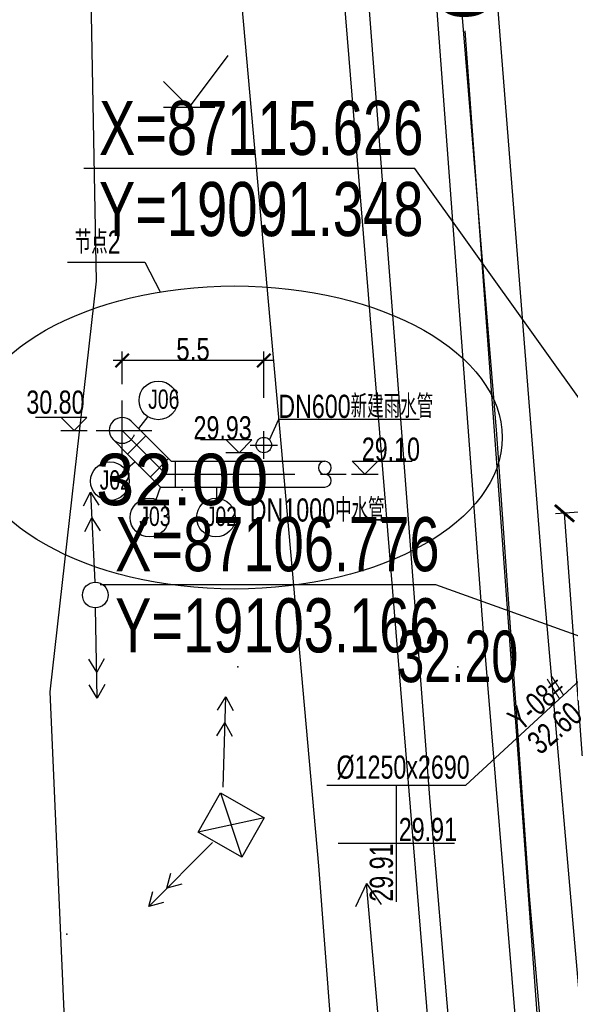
# Model space of a CAD drawing. Header units: millimetres. Extents: x 1371 to 38096, y 232 to 174236.
# Tile 61 of 84: x 19065 to 19087, y 87098 to 87137. Entities that reach past the tile are written whole.
import ezdxf
from ezdxf.enums import TextEntityAlignment as Align

# ---------------------------------------------------------------- set-up
doc = ezdxf.new("R2010")
doc.units = ezdxf.units.MM
doc.header["$LTSCALE"] = 10
for name, pattern in [('CENTRE', [2, 1.25, -0.25, 0.25, -0.25]), ('CONTINOUS', [0]), ('DASHED', [0.75, 0.5, -0.25])]:
    doc.linetypes.add(name, pattern=pattern)
for name, color, linetype in [('0提标-单体编号-管线图', 2, 'Continuous'), ('0提标-坐标', 3, 'Continuous'), ('0提标-尺寸标注-平面 定位图', 3, 'Continuous'), ('0提标-管-中水管', 2, '回用管'), ('0提标-管-管位', 3, 'CONTINOUS'), ('0提标-管-给水管标注', 3, 'CONTINOUS'), ('0提标-管-雨水插旗', 2, 'Continuous'), ('dx', 8, 'Continuous'), ('LOCKUP', 7, 'Continuous')]:
    doc.layers.add(name, color=color, linetype=linetype)
doc.styles.add('SMEDI', font='smsim1.shx', dxfattribs={"width": 0.75, "bigfont": 'smfs.shx'})
doc.styles.add('SMEDI1', font='smsim.shx', dxfattribs={"width": 0.75, "bigfont": 'smfs.shx'})
doc.styles.add('SMEDI_KC', font='smsim1.shx', dxfattribs={"width": 0.8, "bigfont": 'smfs.shx'})
doc.styles.add('songti', font='txt', dxfattribs={"width": 0.75})
doc.styles.get("Standard").update_dxf_attribs({"font": 'smsim.shx', "bigfont": 'smfs.shx'})
doc.styles.add('黑体', font='smsim.shx', dxfattribs={"width": 0.75, "bigfont": 'smfs.shx'})
doc.linetypes.add('回用管', pattern='A,4,-0.5,["HY",songti,S=0.4,R=0,X=-0.2,Y=-0.2],-0.7', length=5.2)
doc.dimstyles.new('1-350', dxfattribs={"dimscale": 0.35, "dimtxt": 2.5, "dimasz": 1.5, "dimexe": 1, "dimexo": 1, "dimgap": 0, "dimtad": 1, "dimzin": 9, "dimdsep": 46, "dimtxsty": 'SMEDI_KC', "dimblk": 'ARCHTICK', "dimcen": 0, "dimdle": 1, "dimclrd": 7, "dimclre": 7, "dimclrt": 256, "dimadec": 0, "dimazin": 2, "dimtfac": 1, "dimtmove": 2, "dimatfit": 3, "dimfxl": 0, "dimtolj": 1, "dimtzin": 0, "dimarcsym": 0})
doc.dimstyles.new('1-700', dxfattribs={"dimscale": 0.7, "dimtxt": 3, "dimasz": 1, "dimexe": 0.5, "dimexo": 0.5, "dimgap": 0, "dimtad": 1, "dimdsep": 46, "dimtxsty": 'SMEDI', "dimblk1": 'ARCHTICK', "dimblk2": 'ARCHTICK', "dimsah": 1, "dimcen": 0, "dimclrd": 7, "dimclre": 7, "dimclrt": 3, "dimazin": 0, "dimtfac": 1, "dimtix": 1, "dimtmove": 2, "dimatfit": 3, "dimldrblk": 'ARCHTICK', "dimfxl": 0, "dimtolj": 1, "dimtzin": 0, "dimarcsym": 0})
doc.dimstyles.new('ISO-25', dxfattribs={"dimtxt": 2.5, "dimasz": 2.5, "dimexe": 1.25, "dimexo": 0.625, "dimgap": 0.2, "dimtad": 1, "dimtxsty": 'Standard', "dimcen": 2.5, "dimadec": 0, "dimazin": 0, "dimtfac": 1, "dimtmove": 0, "dimatfit": 3, "dimfxl": 0, "dimarcsym": 0})

# ---------------------------------------------------------------- blocks, each defined once
blk = doc.blocks.new('*U325')
at = {"layer": 'dx', "linetype": 'Continuous', "ltscale": 0.5}
for p, q in [((19081.108, 87106.224), (19073.197, 87209.536)), ((19080.647, 87176.286), (19085.502, 87114.537)), ((19082.898, 87074.817), (19076.208, 87156.513)), ((19083.693, 87120.488), (19081.191, 87150.796)), ((19068.151, 87126.425), (19067.834, 87143.217)), ((19080.944, 87142.621), (19083.158, 87112.956)), ((19073.792, 87137.111), (19076.778, 87103.737)), ((19066.356, 87110.483), (19068.151, 87126.425)), ((19084.958, 87102.567), (19083.693, 87120.488)), ((19067.652, 87117.71), (19067.928, 87118.243)), ((19067.928, 87118.243), (19068.251, 87117.737)), ((19067.928, 87118.243), (19068.086, 87114.747)), ((19067.697, 87116.711), (19067.973, 87117.244)), ((19067.973, 87117.244), (19068.296, 87116.738)), ((19085.502, 87114.537), (19087.875, 87087.386)), ((19068.186, 87110.248), (19068.118, 87113.747)), ((19068.167, 87111.248), (19067.857, 87111.762)), ((19068.457, 87111.774), (19068.167, 87111.248)), ((19068.186, 87110.248), (19067.876, 87110.762)), ((19068.476, 87110.774), (19068.186, 87110.248)), ((19068.362, 87065.071), (19066.356, 87110.483)), ((19072.099, 87105.047), (19072.971, 87106.566)), ((19072.971, 87106.566), (19074.668, 87105.593)), ((19072.971, 87106.566), (19073.796, 87104.073)), ((19074.668, 87105.593), (19072.099, 87105.047)), ((19074.668, 87105.593), (19073.796, 87104.073)), ((19073.796, 87104.073), (19072.099, 87105.047)), ((19076.778, 87103.737), (19082.575, 87027.669)), ((19078.636, 87103.051), (19078.215, 87102.14)), ((19079.258, 87096.079), (19078.636, 87103.051)), ((19078.636, 87103.051), (19079.211, 87102.229)), ((19087.349, 87075.413), (19084.958, 87102.567))]:
    blk.add_line(p, q, dxfattribs=at)
at = {"layer": 'dx', "ltscale": 0.3}
for p, q in [((19083.158, 87112.956), (19089.818, 87032.008)), ((19086.115, 87047.018), (19081.108, 87106.224))]:
    blk.add_line(p, q, dxfattribs=at)
at = {"layer": 'dx', "linetype": 'Continuous', "flags": 128}
for points in [[(19073.25, 87135.185), (19071.75, 87133.185)], [(19070.75, 87134.185), (19071.75, 87133.185)], [(19070.75, 87133.185), (19072.75, 87133.185)], [(19072.858, 87109.78), (19073.173, 87110.291), (19073.458, 87109.762)], [(19073.067, 87106.792), (19073.173, 87110.291)], [(19072.828, 87108.781), (19073.143, 87109.291), (19073.427, 87108.762)], [(19072.656, 87104.634), (19070.181, 87102.159)], [(19071.468, 87103.021), (19070.889, 87102.866), (19071.044, 87103.446)], [(19070.761, 87102.314), (19070.181, 87102.159), (19070.337, 87102.739)]]:
    blk.add_lwpolyline(points, dxfattribs=at)
at = {"layer": 'dx', "linetype": 'Continuous', "ltscale": 0.3}
blk.add_circle((19068.108, 87114.247), 0.5, dxfattribs=at)
at = {"layer": 'dx', "ltscale": 0.3}
for p in [(19071.75, 87133.185), (19071.481, 87118.335, 32), (19073.641, 87111.465, 32.2), (19082.181, 87111.465, 32.2), (19067.009, 87101.081, 32)]:
    blk.add_point(p, dxfattribs=at)
at = {"layer": 'dx', "ltscale": 0.3, "style": '黑体'}
blk.add_text('32.00', height=2, dxfattribs=at).set_placement((19071.481, 87118.735, 32), align=Align.MIDDLE)
at = {"layer": 'dx', "ltscale": 0.3, "style": '黑体', "width": 0.7}
blk.add_text('32.20', height=2, dxfattribs=at).set_placement((19082.181, 87111.865, 32.2), align=Align.MIDDLE)
blk = doc.blocks.new('_ARCHTICK')
at = {"color": 0, "linetype": 'ByBlock', "const_width": 0.15}
blk.add_lwpolyline([(-0.5, -0.5), (0.5, 0.5)], dxfattribs=at)
blk = doc.blocks.new('*D321')
at = {"layer": '0提标-管-管位', "color": 7, "lineweight": -2, "ltscale": 0.3}
for p, q in [((19069.152, 87122.435), (19069.152, 87123.699)), ((19074.652, 87121.901), (19074.652, 87123.699)), ((19075.002, 87123.349), (19068.802, 87123.349))]:
    blk.add_line(p, q, dxfattribs=at)
at = {"layer": 'Defpoints', "color": 0, "ltscale": 0.3}
for p in [(19069.152, 87123.349), (19069.152, 87122.085), (19074.652, 87121.551)]:
    blk.add_point(p, dxfattribs=at)
at = {"layer": '0提标-管-管位', "color": 7, "lineweight": -2, "ltscale": 0.3, "xscale": 0.5249999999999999, "yscale": 0.5249999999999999, "zscale": 0.5249999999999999, "rotation": 180}
blk.add_blockref('_ARCHTICK', (19069.152, 87123.349), dxfattribs=at)
at = {"layer": '0提标-管-管位', "color": 7, "lineweight": -2, "ltscale": 0.3, "xscale": 0.5249999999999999, "yscale": 0.5249999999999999, "zscale": 0.5249999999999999}
blk.add_blockref('_ARCHTICK', (19074.652, 87123.349), dxfattribs=at)
at = {"layer": '0提标-管-管位', "ltscale": 0.3, "insert": (19071.902, 87123.786), "char_height": 0.875, "attachment_point": 5, "style": 'SMEDI_KC'}
blk.add_mtext('\\A1;5.5', dxfattribs=at)
blk = doc.blocks.new('*U185')
blk.add_line((0, 0), (-12.848, 0))
at = {"style": 'SMEDI1', "width": 0.75}
blk.add_text(' X=87115.626 ', height=2.1, dxfattribs=at).set_placement((-12.848, 0.525))
blk.add_text(' Y=19091.348 ', height=2.1, dxfattribs=at).set_placement((-12.848, -0.525), align=Align.TOP_LEFT)
blk = doc.blocks.new('*U184')
blk.add_line((0, 0), (-13.035, 0))
at = {"style": 'SMEDI1', "width": 0.75}
blk.add_text(' X=87106.776 ', height=2.1, dxfattribs=at).set_placement((-13.035, 0.525))
blk.add_text(' Y=19103.166 ', height=2.1, dxfattribs=at).set_placement((-13.035, -0.525), align=Align.TOP_LEFT)
blk = doc.blocks.new('*D179')
at = {"layer": '0提标-尺寸标注-平面 定位图', "color": 7, "lineweight": -2}
for p, q in [((19088.774, 87117.6), (19085.972, 87117.395)), ((19088.322, 87090.126), (19086.321, 87117.42)), ((19090.775, 87090.306), (19087.973, 87090.101))]:
    blk.add_line(p, q, dxfattribs=at)
at = {"layer": 'Defpoints', "color": 0}
for p in [(19086.321, 87117.42), (19089.123, 87117.626), (19091.124, 87090.332)]:
    blk.add_point(p, dxfattribs=at)
at = {"layer": '0提标-尺寸标注-平面 定位图', "color": 7, "lineweight": -2, "xscale": 0.7, "yscale": 0.7, "zscale": 0.7}
for p, rotation in [((19086.321, 87117.42), 94.1924944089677), ((19088.322, 87090.126), 274.1924944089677)]:
    blk.add_blockref('_ARCHTICK', p, dxfattribs=dict(at, rotation=rotation))
at = {"layer": '0提标-尺寸标注-平面 定位图', "color": 3, "insert": (19088.369, 87103.85), "char_height": 2.1, "attachment_point": 5, "rotation": 274.1925, "style": 'SMEDI'}
blk.add_mtext('\\A1;27', dxfattribs=at)
blk = doc.blocks.new('*D10')
at = {"layer": '0提标-尺寸标注-平面 定位图', "color": 0, "lineweight": -2}
for p, q in [((19070.123, 87304.606), (19081.931, 87143.532)), ((19073.467, 87303.848), (19069.199, 87303.536)), ((19094.279, 86975.079), (19082.472, 87136.152)), ((19097.476, 86976.316), (19093.208, 86976.003))]:
    blk.add_line(p, q, dxfattribs=at)
at = {"layer": 'Defpoints', "color": 0}
for p in [(19070.196, 87303.609), (19074.464, 87303.921), (19098.473, 86976.389)]:
    blk.add_point(p, dxfattribs=at)
at = {"layer": '0提标-尺寸标注-平面 定位图', "color": 0, "lineweight": -2, "xscale": 1.5, "yscale": 1.5, "zscale": 1.5}
for p, rotation in [((19070.196, 87303.609), 94.19249440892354), ((19094.206, 86976.076), 274.1924944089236)]:
    blk.add_blockref('_ARCHTICK', p, dxfattribs=dict(at, rotation=rotation))
at = {"layer": '0提标-尺寸标注-平面 定位图', "color": 3, "insert": (19083.198, 87139.915), "char_height": 4, "attachment_point": 5, "rotation": 274.1925, "style": 'SMEDI'}
blk.add_mtext('328', dxfattribs=at)
blk = doc.blocks.new('*U324')
at = {"ltscale": 0.3}
blk.add_lwpolyline([(19074.87, 87120.274), (19075.238, 87121.074), (19080.699, 87121.074)], dxfattribs=at)
at = {"layer": '0提标-单体编号-管线图', "ltscale": 0.3}
for p, q in [((19070.142, 87121.176), (19069.788, 87120.709)), ((19069.284, 87119.103), (19069.658, 87119.425)), ((19070.466, 87117.961), (19070.645, 87118.438)), ((19072.823, 87118.005), (19072.823, 87118.438))]:
    blk.add_line(p, q, dxfattribs=at)
for centre in [(19070.555, 87121.802), (19068.674, 87118.666), (19070.211, 87117.255), (19072.793, 87117.255)]:
    blk.add_circle(centre, 0.75, dxfattribs=at)
at = {"layer": '0提标-管-中水管', "color": 5, "linetype": 'CENTRE', "ltscale": 0.4}
for p, q in [((19069.152, 87119.478), (19069.152, 87121.799)), ((19068.143, 87120.638), (19070.307, 87120.638)), ((19069.152, 87120.638), (19070.852, 87118.938)), ((19074.652, 87119.532), (19074.652, 87120.604)), ((19074.126, 87120.068), (19075.177, 87120.068)), ((19070.852, 87118.938), (19078.059, 87118.938))]:
    blk.add_line(p, q, dxfattribs=at)
at = {"layer": '0提标-管-中水管', "linetype": 'Continuous', "ltscale": 0.4}
for p, q in [((19069.505, 87120.992), (19070.071, 87120.426)), ((19068.798, 87120.285), (19069.364, 87119.719)), ((19069.364, 87119.719), (19070.071, 87120.426)), ((19070.071, 87120.426), (19071.059, 87119.438)), ((19069.364, 87119.719), (19070.645, 87118.438)), ((19070.954, 87119.543), (19070.247, 87118.836)), ((19071.059, 87119.438), (19077.018, 87119.438)), ((19071.207, 87119.438), (19071.207, 87118.438)), ((19070.645, 87118.438), (19077.018, 87118.438))]:
    blk.add_line(p, q, dxfattribs=at)
blk.add_circle((19074.652, 87120.068), 0.3, dxfattribs=at)
for centre, radius, start, end in [((19069.152, 87120.638), 0.5, 45, 225), ((19077.018, 87119.188), 0.25, 90, 270), ((19077.018, 87119.188), 0.25, 270, 90), ((19077.018, 87118.688), 0.25, 270, 90)]:
    blk.add_arc(centre, radius, start, end, dxfattribs=at)
at = {"layer": '0提标-管-中水管', "color": 7, "linetype": 'DASHED', "ltscale": 0.2}
blk.add_arc((19069.152, 87120.638), 0.5, 225, 45, dxfattribs=at)
at = {"layer": '0提标-管-给水管标注', "ltscale": 0.3}
for p, q in [((19067.034, 87127.17), (19070.029, 87127.17)), ((19070.029, 87127.17), (19070.622, 87126.012)), ((19066.783, 87121.138), (19067.283, 87120.638)), ((19067.783, 87121.138), (19067.283, 87120.638)), ((19066.767, 87120.638), (19067.798, 87120.638)), ((19073.191, 87120.268), (19073.691, 87119.768)), ((19074.191, 87120.268), (19073.691, 87119.768)), ((19074.207, 87119.768), (19073.175, 87119.768)), ((19078.074, 87119.438), (19078.574, 87118.938)), ((19079.074, 87119.438), (19078.574, 87118.938)), ((19078.059, 87118.938), (19079.09, 87118.938))]:
    blk.add_line(p, q, dxfattribs=at)
for points in [[(19067.783, 87121.138), (19065.783, 87121.138)], [(19074.191, 87120.268), (19072.191, 87120.268)], [(19078.074, 87119.438), (19080.406, 87119.438)]]:
    blk.add_lwpolyline(points, dxfattribs=at)
blk.add_ellipse((19073.519, 87120.363), major_axis=(10.384, 0), ratio=0.56653, dxfattribs=at)
at = {"layer": '0提标-管-雨水插旗', "color": 7, "ltscale": 0.5}
for p, q in [((19082.492, 87106.861), (19091.971, 87115.626)), ((19077.092, 87106.861), (19082.492, 87106.861)), ((19079.792, 87106.861), (19079.792, 87104.6)), ((19079.792, 87104.6), (19077.532, 87104.6)), ((19079.792, 87104.6), (19079.792, 87102.339)), ((19082.053, 87104.6), (19079.792, 87104.6))]:
    blk.add_line(p, q, dxfattribs=at)
at = {"layer": '0提标-坐标', "ltscale": 0.3}
for name, p in [('*U185', (19080.516, 87130.805)), ('*U184', (19081.33, 87114.646))]:
    blk.add_blockref(name, p, dxfattribs=at)
at = {"layer": '0提标-单体编号-管线图', "ltscale": 0.3, "style": 'SMEDI', "width": 0.75}
for s, p in [('J06', (19070.16, 87121.475)), ('J02', (19068.279, 87118.339)), ('J03', (19069.816, 87116.928)), ('J02', (19072.397, 87116.928))]:
    blk.add_text(s, height=0.75, dxfattribs=at).set_placement(p)
at = {"layer": '0提标-管-给水管标注', "ltscale": 0.3, "style": 'SMEDI', "width": 0.75}
for s, p in [('节点2', (19067.308, 87127.492)), ('30.80', (19065.431, 87121.284)), ('DN600新建雨水管', (19075.211, 87121.122)), ('29.93', (19071.921, 87120.289)), ('29.10', (19078.454, 87119.459)), ('DN1000中水管', (19074.103, 87117.097))]:
    blk.add_text(s, height=0.9, dxfattribs=at).set_placement(p)
at = {"layer": '0提标-管-雨水插旗', "ltscale": 10, "style": 'SMEDI1', "width": 0.75}
for s, rotation, p in [('Y-08#', 40.4511, (19084.617, 87108.934)), ('32.60', 40.4511, (19085.372, 87108.013)), ('29.91', 0.1598, (19079.891, 87104.695)), ('29.91', 90, (19079.662, 87102.345))]:
    blk.add_text(s, height=0.9, rotation=rotation, dxfattribs=at).set_placement(p)
blk.add_text('%%C1250x2690', height=0.9, dxfattribs=at).set_placement((19077.473, 87107.117))
at = {"layer": '0提标-尺寸标注-平面 定位图'}
dim = blk.add_linear_dim(base=(19070.196, 87303.609), p1=(19098.473, 86976.389), p2=(19074.464, 87303.921), angle=94.1925, dimstyle='ISO-25', dxfattribs=at)
dim.commit()
dim.dimension.update_dxf_attribs({"geometry": '*D10', "text_midpoint": (19083.198, 87139.915), "dimtype": 161})
dim = blk.add_aligned_dim(p1=(19091.124, 87090.332), p2=(19089.123, 87117.626), distance=2.809, dimstyle='1-700', dxfattribs=at)
dim.commit()
dim.dimension.update_dxf_attribs({"geometry": '*D179', "text_midpoint": (19088.369, 87103.85)})
at = {"layer": '0提标-管-管位', "ltscale": 0.3}
dim = blk.add_linear_dim(base=(19069.152, 87123.349), p1=(19074.652, 87121.551), p2=(19069.152, 87122.085), dimstyle='1-350', dxfattribs=at)
dim.commit()
dim.dimension.update_dxf_attribs({"geometry": '*D321', "text_midpoint": (19071.902, 87123.786)})
at = {"layer": '0提标-坐标'}
for points in [[(19091.348, 87115.626), (19080.516, 87130.805)], [(19103.166, 87106.776), (19081.33, 87114.646)]]:
    blk.add_leader(points, dimstyle='1-700', dxfattribs=at)
blk = doc.blocks.new('*U327')
at = {"layer": 'LOCKUP', "ltscale": 0.3}
for name in ['*U324', '*U325']:
    blk.add_blockref(name, (0, 0), dxfattribs=at)

msp = doc.modelspace()

# ---------------------------------------------------------------- block references
at = {"layer": 'LOCKUP', "ltscale": 0.3}
msp.add_blockref('*U327', (0, 0), dxfattribs=at)

doc.saveas('drawing.dxf')
